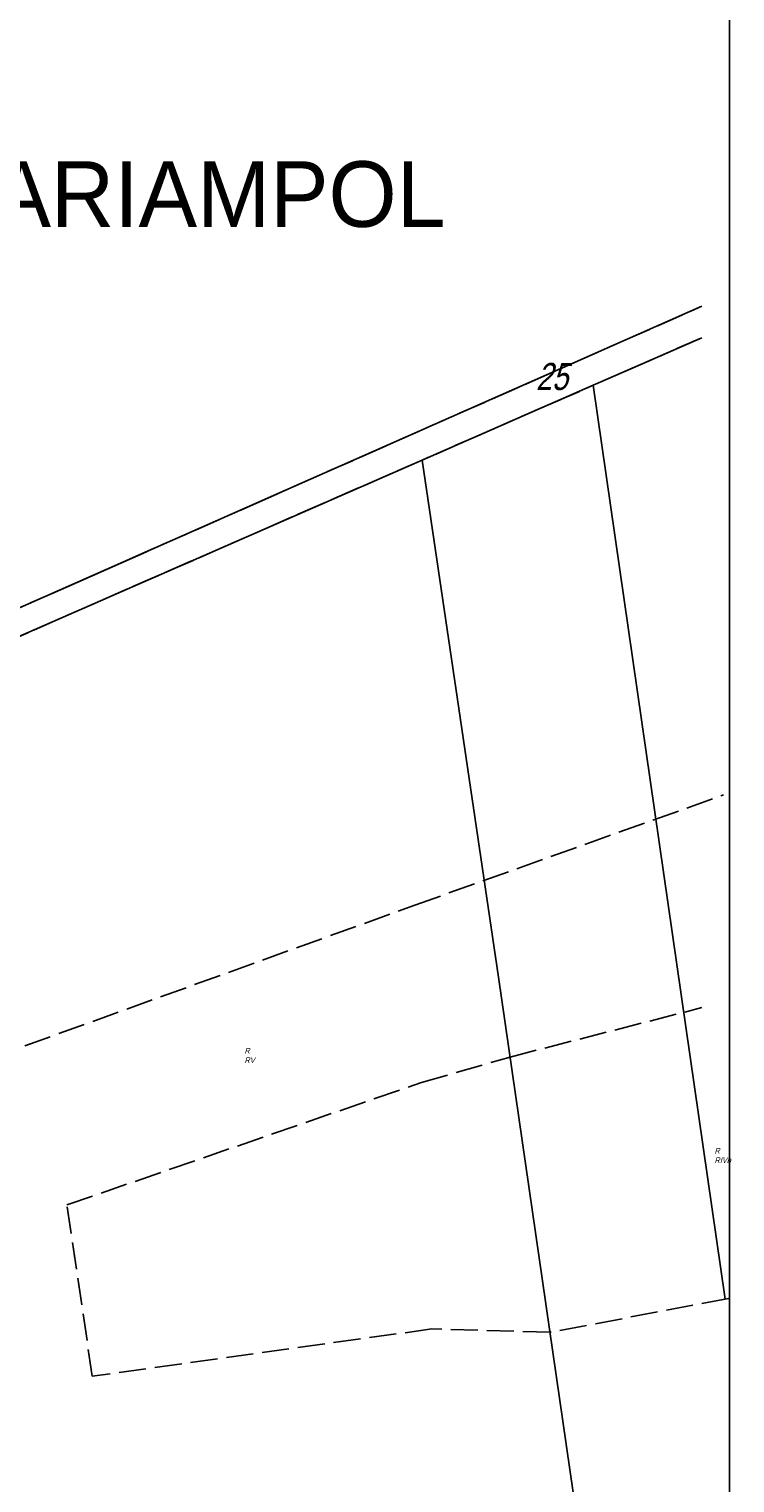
# Model space of a CAD drawing. Header units: metres. Extents: x 6582395 to 6583921, y 5752654 to 5753685.
# Tile 38 of 42: x 6583765 to 6583921, y 5753026 to 5753348. Entities that reach past the tile are written whole.
import ezdxf

# ---------------------------------------------------------------- set-up
doc = ezdxf.new("R2010")
doc.units = ezdxf.units.M
doc.header["$LTSCALE"] = 2
doc.linetypes.add('253-500', pattern=[54.61, 11.43, -11.43, 4.445, -11.43, 4.445, -11.43])
doc.linetypes.add('GESTRICHELT', pattern=[4, 3, -1])
for name, color, linetype in [('209-Opis konturu klasyfikacyjnego', 7, 'Continuous'), ('210-Oznaczenie użytku', 7, 'Continuous'), ('211-Nr działki', 7, 'Continuous'), ('217-Granica konturu klasyfikcyjnego', 7, 'Continuous'), ('218-Granica użytku', 7, 'Continuous'), ('219-Linia granicy', 7, 'Continuous'), ('253-Granica obwodu spisowego', 7, 'Continuous'), ('napisy pozostałe', 7, 'Continuous'), ('tabela', 7, 'Continuous')]:
    doc.layers.add(name, color=color, linetype=linetype)
doc.styles.add('STIL16_F', font='txt')
doc.styles.add('STIL4', font='txt')

msp = doc.modelspace()

# ---------------------------------------------------------------- linework, layer by layer
at = {"layer": '217-Granica konturu klasyfikcyjnego', "color": 3, "linetype": 'GESTRICHELT'}
for p, q in [((6583669.8, 5753179.07), (6583913.71, 5753286.87)), ((6583913.71, 5753279.88), (6583889.63, 5753269.35)), ((6583889.63, 5753269.35), (6583851.76, 5753252.79)), ((6583851.76, 5753252.79), (6583729.5, 5753199.3)), ((6583850.15, 5753154.16), (6583918.53, 5753178.57)), ((6583748.63, 5753117.53), (6583850.15, 5753154.16)), ((6583871.21, 5753120.5), (6583913.71, 5753131.44)), ((6583851.58, 5753114.85), (6583871.21, 5753120.5)), ((6583773, 5753087.72), (6583851.58, 5753114.85)), ((6583778.63, 5753049.74), (6583773, 5753087.72)), ((6583919.62, 5753066.98), (6583880.08, 5753059.49)), ((6583853.91, 5753060.24), (6583778.63, 5753049.74)), ((6583880.08, 5753059.49), (6583853.91, 5753060.24))]:
    msp.add_line(p, q, dxfattribs=at)
at = {"layer": '218-Granica użytku', "color": 3, "linetype": 'GESTRICHELT'}
for p, q in [((6583669.8, 5753179.07), (6583913.71, 5753286.87)), ((6583889.63, 5753269.35), (6583913.71, 5753279.88)), ((6583851.76, 5753252.79), (6583889.63, 5753269.35)), ((6583729.5, 5753199.3), (6583851.76, 5753252.79)), ((6583850.15, 5753154.16), (6583918.53, 5753178.57)), ((6583748.63, 5753117.53), (6583850.15, 5753154.16)), ((6583871.21, 5753120.5), (6583913.71, 5753131.44)), ((6583851.58, 5753114.85), (6583871.21, 5753120.5)), ((6583773, 5753087.72), (6583851.58, 5753114.85)), ((6583778.63, 5753049.74), (6583773, 5753087.72)), ((6583919.62, 5753066.98), (6583880.08, 5753059.49)), ((6583853.91, 5753060.24), (6583778.63, 5753049.74)), ((6583880.08, 5753059.49), (6583853.91, 5753060.24))]:
    msp.add_line(p, q, dxfattribs=at)
at = {"layer": '219-Linia granicy', "color": 7, "linetype": 'Continuous'}
for p, q in [((6583669.8, 5753179.07), (6583913.71, 5753286.87)), ((6583913.71, 5753279.88), (6583889.63, 5753269.35)), ((6583889.63, 5753269.35), (6583851.76, 5753252.79)), ((6583889.63, 5753269.35), (6583918.93, 5753066.85)), ((6583729.5, 5753199.3), (6583851.76, 5753252.79)), ((6583851.76, 5753252.79), (6583868.64, 5753138.18)), ((6583868.64, 5753138.18), (6583921.06, 5752777.6))]:
    msp.add_line(p, q, dxfattribs=at)
at = {"layer": '253-Granica obwodu spisowego', "color": 7, "linetype": '253-500'}
msp.add_line((6583669.8, 5753179.07), (6583913.71, 5753286.87), dxfattribs=at)
at = {"layer": 'tabela', "color": 7, "linetype": 'Continuous'}
msp.add_line((6583919.87, 5753685.46), (6583919.87, 5752653.88), dxfattribs=at)

# ---------------------------------------------------------------- texts
at = {"layer": '209-Opis konturu klasyfikacyjnego', "color": 3, "style": 'STIL4', "oblique": 15, "width": 0.9}
for s, p in [('RV', (6583812.36, 5753119.17)), ('RIVb', (6583916.54, 5753097))]:
    msp.add_text(s, height=1.25, dxfattribs=at).set_placement(p)
at = {"layer": '210-Oznaczenie użytku', "color": 3, "style": 'STIL4', "oblique": 15, "width": 0.9}
for p in [(6583812.36, 5753121.27), (6583916.54, 5753099.1)]:
    msp.add_text('R', height=1.25, dxfattribs=at).set_placement(p)
at = {"layer": '211-Nr działki', "color": 7, "style": 'STIL4', "oblique": 15, "width": 0.7875}
msp.add_text('25', height=6, dxfattribs=at).set_placement((6583876.96, 5753268.31))
at = {"layer": 'napisy pozostałe', "color": 7, "style": 'STIL16_F'}
msp.add_text('MARIAMPOL', height=14.527, dxfattribs=at).set_placement((6583740.33, 5753304.47))

doc.saveas('drawing.dxf')
